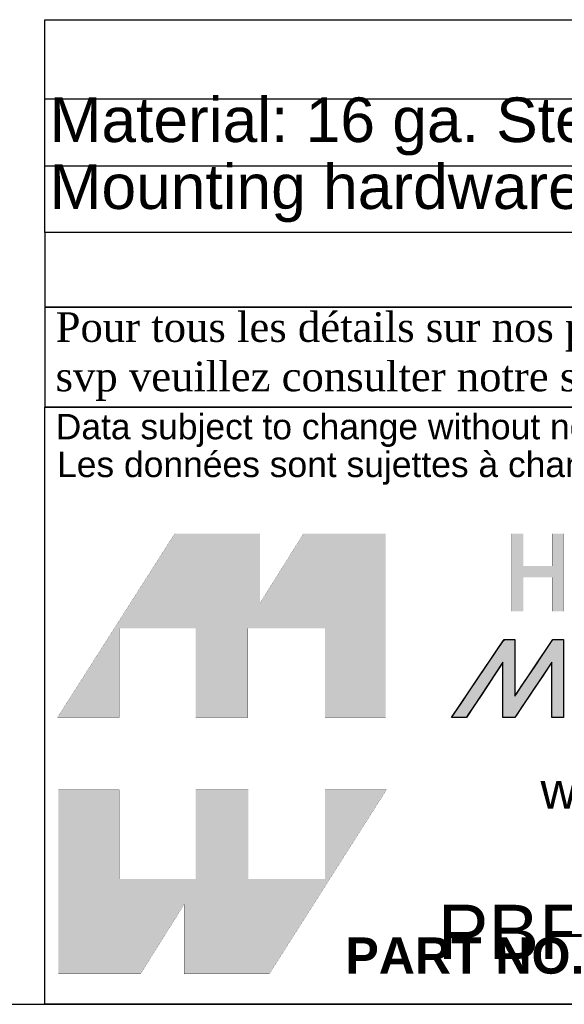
# Model space of a CAD drawing. Header units: inches. Extents: x 0 to 80, y 0 to 59.8.
# Tile 2 of 11: x 62.5 to 69.9, y 0 to 13.2. Entities that reach past the tile are written whole.
import ezdxf
from ezdxf import colors
from ezdxf.entities.mleader import LeaderData, LeaderLine
from ezdxf.enums import TextEntityAlignment as Align
from ezdxf.math import Vec2, Vec3

# ---------------------------------------------------------------- set-up
doc = ezdxf.new("R2010")
doc.units = ezdxf.units.IN
doc.header["$MEASUREMENT"] = 0
doc.layers.add('Default', color=7, linetype='Continuous')
doc.styles.add('SEACAD_Arial', font='arial.ttf')

# ---------------------------------------------------------------- blocks, each defined once
blk = doc.blocks.new('SE1')
at = {"color": 7, "linetype": 'Continuous'}
for p, q in [((62.864, 12.182), (80.003, 12.182)), ((62.864, 11.282), (80.003, 11.282))]:
    blk.add_line(p, q, dxfattribs=at)
blk.add_lwpolyline([(62.864, 10.382), (62.864, 13.247), (80.003, 13.247), (80.003, 10.382), (62.864, 10.382)], dxfattribs=at)
at = {"color": 7, "linetype": 'Continuous', "style": 'SEACAD_Arial'}
for s, p in [('Material: 16 ga. Steel (0.057").', (62.927, 12.201)), ('Mounting hardware not included.', (62.927, 11.301))]:
    blk.add_text(s, height=0.6, dxfattribs=at).set_placement(p, align=Align.TOP_LEFT)
blk = doc.blocks.new('_DOT')
at = {"color": 0}
blk.add_line((0, 0), (-1, 0), dxfattribs=at)
at = {"color": 0, "const_width": 0.333}
blk.add_lwpolyline([(-0.1665, 0, 1), (0.1665, 0, 1)], format="xyb", close=True, dxfattribs=at)
blk = doc.blocks.new('block_2')
at = {"layer": 'Default', "linetype": 'Continuous'}
blk.add_hatch(color=7, dxfattribs=at).paths.add_polyline_path([(-0.8327, 0.0667), (-0.8327, 0.0841), (-0.8327, 0.1076), (-0.8327, 0.1345), (-0.8327, 0.1621), (-0.8327, 0.1875), (-0.8327, 0.2079), (-0.8327, 0.2206), (-0.8328, 0.2234), (-0.8344, 0.2234), (-0.8377, 0.2234), (-0.8421, 0.2234), (-0.8471, 0.2234), (-0.8522, 0.2234), (-0.857, 0.2234), (-0.8609, 0.2234), (-0.8647, 0.2195), (-0.8786, 0.1989), (-0.901, 0.1657), (-0.9282, 0.1254), (-0.9562, 0.0838), (-0.9813, 0.0466), (-0.9996, 0.0194), (-1.0073, 0.008), (-1.0057, 0.0079), (-1.0009, 0.0079), (-0.9941, 0.0079), (-0.9863, 0.0079), (-0.9785, 0.0079), (-0.9719, 0.0079), (-0.9676, 0.0079), (-0.9662, 0.0083), (-0.9595, 0.0184), (-0.9459, 0.0389), (-0.9281, 0.0659), (-0.9086, 0.0953), (-0.8901, 0.1233), (-0.8753, 0.1456), (-0.8668, 0.1584), (-0.8657, 0.1579), (-0.8657, 0.1442), (-0.8657, 0.1213), (-0.8657, 0.0931), (-0.8657, 0.0637), (-0.8657, 0.037), (-0.8657, 0.0172), (-0.8657, 0.0081), (-0.8646, 0.0079), (-0.8609, 0.0079), (-0.8555, 0.0079), (-0.8492, 0.0079), (-0.8429, 0.0079), (-0.8375, 0.0079), (-0.8338, 0.0079), (-0.8326, 0.0081), (-0.8265, 0.0172), (-0.8132, 0.037), (-0.7954, 0.0637), (-0.7758, 0.0931), (-0.7569, 0.1213), (-0.7416, 0.1442), (-0.7324, 0.1579), (-0.731, 0.1584), (-0.731, 0.1456), (-0.731, 0.1233), (-0.731, 0.0953), (-0.731, 0.0659), (-0.731, 0.0389), (-0.731, 0.0184), (-0.731, 0.0083), (-0.7301, 0.0079), (-0.7266, 0.0079), (-0.7214, 0.0079), (-0.7152, 0.0079), (-0.709, 0.0079), (-0.7035, 0.0079), (-0.6998, 0.0079), (-0.6985, 0.008), (-0.6985, 0.0194), (-0.6985, 0.0466), (-0.6985, 0.0838), (-0.6985, 0.1254), (-0.6985, 0.1657), (-0.6985, 0.1989), (-0.6985, 0.2195), (-0.6987, 0.2234), (-0.701, 0.2234), (-0.7052, 0.2234), (-0.7105, 0.2234), (-0.7162, 0.2234), (-0.7215, 0.2234), (-0.7256, 0.2234), (-0.7277, 0.2234), (-0.7302, 0.2199), (-0.7408, 0.204), (-0.7574, 0.1793), (-0.7771, 0.1498), (-0.7973, 0.1196), (-0.8151, 0.093), (-0.8278, 0.0739)])
at = {"layer": 'Default', "color": 7, "linetype": 'Continuous'}
blk.add_lwpolyline([(-0.8327, 0.0667), (-0.8278, 0.0739), (-0.8151, 0.093), (-0.7973, 0.1196), (-0.7771, 0.1498), (-0.7574, 0.1793), (-0.7408, 0.204), (-0.7302, 0.2199), (-0.7277, 0.2234), (-0.7256, 0.2234), (-0.7215, 0.2234), (-0.7162, 0.2234), (-0.7105, 0.2234), (-0.7052, 0.2234), (-0.701, 0.2234), (-0.6987, 0.2234), (-0.6985, 0.2195), (-0.6985, 0.1989), (-0.6985, 0.1657), (-0.6985, 0.1254), (-0.6985, 0.0838), (-0.6985, 0.0466), (-0.6985, 0.0194), (-0.6985, 0.008), (-0.6998, 0.0079), (-0.7035, 0.0079), (-0.709, 0.0079), (-0.7152, 0.0079), (-0.7214, 0.0079), (-0.7266, 0.0079), (-0.7301, 0.0079), (-0.731, 0.0083), (-0.731, 0.0184), (-0.731, 0.0389), (-0.731, 0.0659), (-0.731, 0.0953), (-0.731, 0.1233), (-0.731, 0.1456), (-0.731, 0.1584), (-0.7324, 0.1579), (-0.7416, 0.1442), (-0.7569, 0.1213), (-0.7758, 0.0931), (-0.7954, 0.0637), (-0.8132, 0.037), (-0.8265, 0.0172), (-0.8326, 0.0081), (-0.8338, 0.0079), (-0.8375, 0.0079), (-0.8429, 0.0079), (-0.8492, 0.0079), (-0.8555, 0.0079), (-0.8609, 0.0079), (-0.8646, 0.0079), (-0.8657, 0.0081), (-0.8657, 0.0172), (-0.8657, 0.037), (-0.8657, 0.0637), (-0.8657, 0.0931), (-0.8657, 0.1213), (-0.8657, 0.1442), (-0.8657, 0.1579), (-0.8668, 0.1584), (-0.8753, 0.1456), (-0.8901, 0.1233), (-0.9086, 0.0953), (-0.9281, 0.0659), (-0.9459, 0.0389), (-0.9595, 0.0184), (-0.9662, 0.0083), (-0.9676, 0.0079), (-0.9719, 0.0079), (-0.9785, 0.0079), (-0.9863, 0.0079), (-0.9941, 0.0079), (-1.0009, 0.0079), (-1.0057, 0.0079), (-1.0073, 0.008), (-0.9996, 0.0194), (-0.9813, 0.0466), (-0.9562, 0.0838), (-0.9282, 0.1254), (-0.901, 0.1657), (-0.8786, 0.1989), (-0.8647, 0.2195), (-0.8609, 0.2234), (-0.857, 0.2234), (-0.8522, 0.2234), (-0.8471, 0.2234), (-0.8421, 0.2234), (-0.8377, 0.2234), (-0.8344, 0.2234), (-0.8328, 0.2234), (-0.8327, 0.2206), (-0.8327, 0.2079), (-0.8327, 0.1875), (-0.8327, 0.1621), (-0.8327, 0.1345), (-0.8327, 0.1076), (-0.8327, 0.0841), (-0.8327, 0.0667)], close=True, dxfattribs=at)
for points in [[(-1.0073, 0.0079), (-1.0073, 0.0079), (-0.8621, 0.2234), (-0.8621, 0.2234)], [(-0.8621, 0.2234), (-0.855, 0.2234), (-0.8327, 0.2234), (-0.8327, 0.2234)], [(-0.8327, 0.0667), (-0.8327, 0.0667), (-0.7278, 0.2234), (-0.7278, 0.2234)], [(-0.8327, 0.2234), (-0.8327, 0.2234), (-0.8327, 0.1009), (-0.8327, 0.0667)], [(-0.7278, 0.2234), (-0.7278, 0.2234), (-0.6985, 0.2234), (-0.6985, 0.2234)], [(-0.6985, 0.2234), (-0.6985, 0.2234), (-0.6985, 0.0079), (-0.6985, 0.0079)], [(-0.8657, 0.16), (-0.8657, 0.16), (-0.9664, 0.0079), (-0.9664, 0.0079)], [(-0.8657, 0.0079), (-0.8657, 0.0079), (-0.8657, 0.16), (-0.8657, 0.16)], [(-0.731, 0.16), (-0.731, 0.16), (-0.8327, 0.0079), (-0.8327, 0.0079)], [(-0.731, 0.0079), (-0.731, 0.0079), (-0.731, 0.16), (-0.731, 0.16)], [(-0.9664, 0.0079), (-0.9664, 0.0079), (-1.0073, 0.0079), (-1.0073, 0.0079)], [(-0.8327, 0.0079), (-0.8327, 0.0079), (-0.8657, 0.0079), (-0.8657, 0.0079)], [(-0.6985, 0.0079), (-0.6985, 0.0079), (-0.731, 0.0079), (-0.731, 0.0079)]]:
    blk.add_open_spline(points, degree=3, dxfattribs=at)
blk = doc.blocks.new('Block1')
at = {"layer": 'Default', "linetype": 'Continuous'}
for points in [[(-0.0026, 0.7074), (0.1678, 0.7074), (0.1678, 0.9533), (0.3791, 0.9533), (0.3791, 0.7074), (0.5228, 0.7074), (0.5228, 0.9533), (0.7357, 0.9533), (0.7357, 0.7074), (0.9035, 0.7074), (0.9035, 1.2145), (0.6765, 1.2145), (0.5564, 1.0231), (0.5564, 1.2145), (0.3209, 1.2145)], [(1.3629, 1.2145), (1.3629, 1.1253), (1.2832, 1.1253), (1.2832, 1.2145), (1.2517, 1.2145), (1.2517, 1.0005), (1.2832, 1.0005), (1.2832, 1.0939), (1.3629, 1.0939), (1.3629, 1.0939), (1.3629, 1.0005), (1.3943, 1.0005), (1.3943, 1.2145)], [(0.9056, 0.5076), (0.7357, 0.5076), (0.7357, 0.2617), (0.5244, 0.2617), (0.5244, 0.5076), (0.3791, 0.5076), (0.3791, 0.2617), (0.1678, 0.2617), (0.1678, 0.5076), (0, 0.5076), (0, 0), (0.2271, 0), (0.3471, 0.1914), (0.3471, 0), (0.5826, 0)]]:
    blk.add_hatch(color=7, dxfattribs=at).paths.add_polyline_path(points)
at = {"layer": 'Default', "color": 7, "linetype": 'Continuous', "const_width": 0.00035}
for points in [[(-0.0026, 0.7074), (0.3209, 1.2145), (0.5564, 1.2145), (0.5564, 1.0231), (0.6765, 1.2145), (0.9035, 1.2145), (0.9035, 0.7074), (0.7357, 0.7074), (0.7357, 0.9533), (0.5228, 0.9533), (0.5228, 0.7074), (0.3791, 0.7074), (0.3791, 0.9533), (0.1678, 0.9533), (0.1678, 0.7074), (-0.0026, 0.7074)], [(1.3629, 1.2145), (1.3629, 1.1253), (1.2832, 1.1253), (1.2832, 1.2145), (1.2517, 1.2145), (1.2517, 1.0005), (1.2832, 1.0005), (1.2832, 1.0939), (1.3629, 1.0939), (1.3629, 1.0939), (1.3629, 1.0005), (1.3943, 1.0005), (1.3943, 1.2145), (1.3629, 1.2145)], [(0.9056, 0.5076), (0.5826, 0), (0.3471, 0), (0.3471, 0.1914), (0.2271, 0), (0, 0), (0, 0.5076), (0.1678, 0.5076), (0.1678, 0.2617), (0.3791, 0.2617), (0.3791, 0.5076), (0.5244, 0.5076), (0.5244, 0.2617), (0.7357, 0.2617), (0.7357, 0.5076), (0.9056, 0.5076)]]:
    blk.add_lwpolyline(points, close=True, dxfattribs=at)
at = {"layer": 'Default', "color": 7}
blk.add_blockref('block_2', (2.0929, 0.6996), dxfattribs=at)
blk = doc.blocks.new('Block13')
at = {"layer": 'Default', "color": 7, "linetype": 'Continuous'}
for p, q in [((0, 0), (0, 1.6479)), ((0, 1.6479), (3.5155, 1.6479)), ((3.5155, 0), (0, 0))]:
    blk.add_line(p, q, dxfattribs=at)
at = {"layer": 'Default', "color": 7}
blk.add_blockref('Block1', (0.0371, 0.0841), dxfattribs=at)
at = {"layer": 'Default', "attachment_point": 1}
for s, insert, char_height, width in [('{\\fArial|b0||i0||c0|p34;\\C7;\\W1.;\\T1.;Data subject to change without notice. Isometric drawing not to scale.}', (0.0298, 1.6292), 0.07, 3.486391), ('{\\fArial|b0||i0||c0|p34;\\C7;\\W1.;\\T1.;Les données sont sujettes à changement sans préavis.}', (0.0334, 1.525), 0.07, 3.235631), ('{\\fArial|b0||i0||c0|p34;\\C7;\\W1.;www.hammondmfg.com}', (1.3679, 0.6396), 0.1, 1.572281), ('{\\fArial|b1||i0||c0|p34;\\C7;\\W1.;PART NO. \\P}', (0.8294, 0.1844), 0.1, 0.655523)]:
    blk.add_mtext(s, dxfattribs=dict(at, insert=insert, char_height=char_height, width=width))
blk = doc.blocks.new('Block11')
at = {"layer": 'Default', "color": 7}
blk.add_blockref('Block13', (0, 0), dxfattribs=at)
blk = doc.blocks.new('Block10')
at = {"layer": 'Default', "color": 7}
blk.add_blockref('Block11', (0, 0), dxfattribs=at)
blk = doc.blocks.new('Block2')
at = {"layer": 'Default', "color": 7, "linetype": 'Continuous'}
blk.add_line((-52.744, 0), (-0.012, 0), dxfattribs=at)
at = {"layer": 'Default', "color": 7, "xscale": 15, "yscale": 15, "zscale": 15}
blk.add_blockref('Block10', (-52.744, 0), dxfattribs=at)
at = {"layer": 'Default', "color": 7, "linetype": 'Continuous'}
ml = blk.add_multileader_mtext('Standard', dxfattribs=at)
ml.set_content('\\pxsm0.9;{\\fArial|c0|p34;\\W1.;PBFS19005\\P}', color=7)
ml.set_leader_properties(linetype='ByLayer')
ml.set_arrow_properties(name='DOT')
ml.build(insert=Vec2(0, 0))
ml.multileader.update_dxf_attribs({"leader_type": 0, "dogleg_length": 0, "arrow_head_size": 2.25})
ctx = ml.context
ctx.base_point, ctx.char_height, ctx.arrow_head_size, ctx.landing_gap_size = Vec3(-28.092, 4.121), 2.25, 2.25, 0.787
notes = []
notes.append((ctx, [(0, (0, 0, 0), (0, 0), (1, 0), 1, [])]))
ctx.mtext.insert, ctx.mtext.alignment = Vec3(-28.002, 4.121), 2
for ctx, leaders in notes:
    for number, flags, end, landing, length, lines in leaders:
        leader = LeaderData()
        leader.index, (leader.has_last_leader_line, leader.has_dogleg_vector, leader.attachment_direction) = number, flags
        leader.last_leader_point, leader.dogleg_vector, leader.dogleg_length = Vec3(end), Vec3(landing), length
        for number, points, colour, breaks in lines:
            line = LeaderLine()
            line.index, line.vertices, line.color, line.breaks = number, Vec3.list(points), colors.encode_raw_color(colour), breaks
            leader.lines.append(line)
        ctx.leaders.append(leader)
blk = doc.blocks.new('Block222')
at = {"layer": 'Default', "color": 7}
blk.add_blockref('Block2', (106.578, -49.503), dxfattribs=at)

msp = doc.modelspace()

# ---------------------------------------------------------------- linework, layer by layer
at = {"layer": 'Default', "color": 7, "linetype": 'Continuous'}
msp.add_line((0, 0), (80, 0), dxfattribs=at)
for points in [[(62.864, 10.382), (62.864, 9.379), (80, 9.379), (80, 10.382), (62.864, 10.382)], [(62.864, 9.378), (62.864, 8.037), (79.994, 8.037), (79.994, 9.378), (62.864, 9.378)]]:
    msp.add_lwpolyline(points, dxfattribs=at)

# ---------------------------------------------------------------- block references
msp.add_blockref('SE1', (0, 0))
at = {"layer": 'Default', "color": 7, "xscale": 0.325, "yscale": 0.325, "zscale": 0.325}
msp.add_blockref('Block222', (45.368, 16.089), dxfattribs=at)

# ---------------------------------------------------------------- texts
at = {"layer": 'Default', "insert": (62.857, 8.714), "char_height": 0.3985, "width": 17.30113, "attachment_point": 4}
msp.add_mtext('{\\fTimes New Roman|b0||i0||c0|p34;\\C7;\\W1.; Pour tous les détails sur nos produits, \\P}{\\fTimes New Roman|b0||i0||c0|p34;\\C7;\\W1.; svp veuillez consulter notre site www.hammondmfg.com                      }', dxfattribs=at)

doc.saveas('drawing.dxf')
